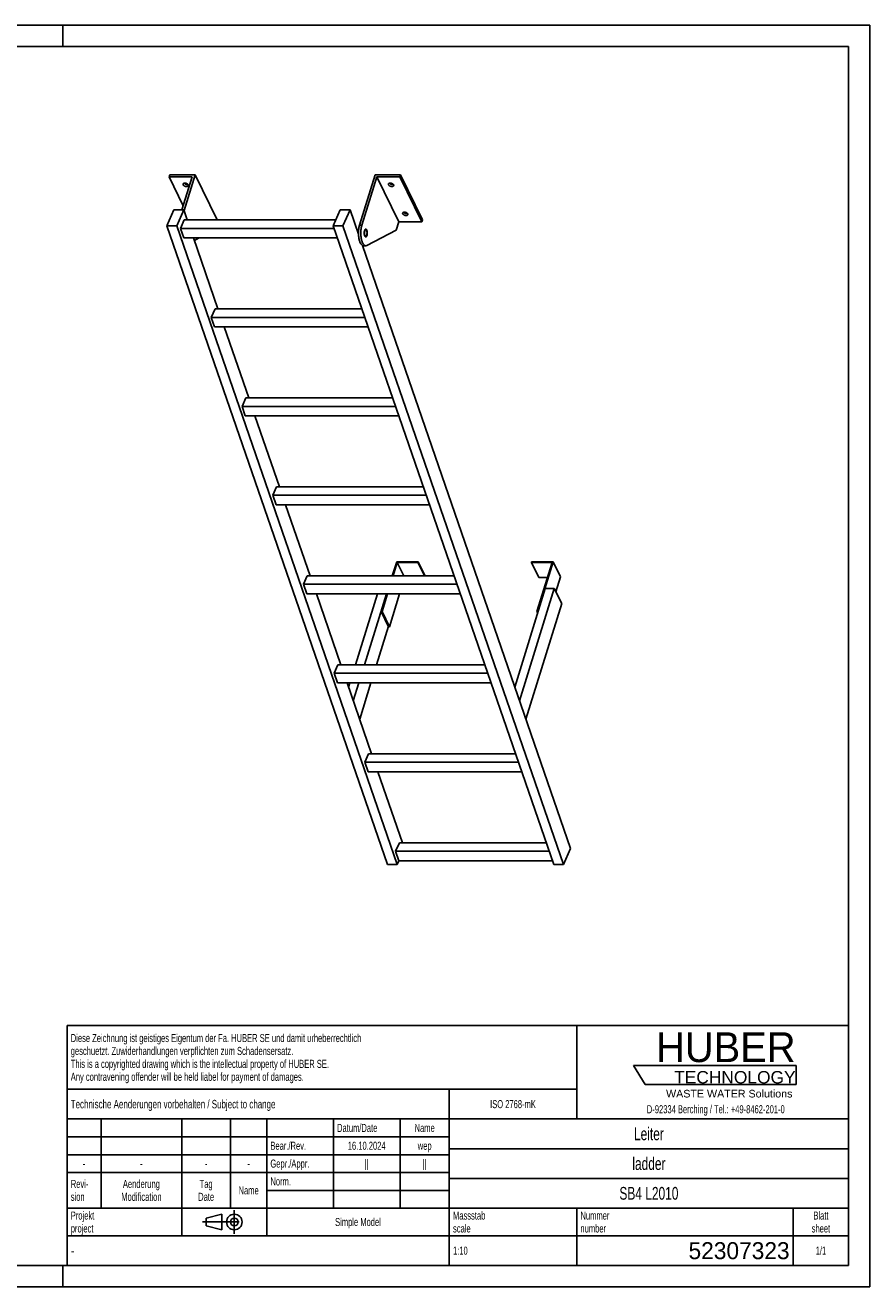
# Model space of a CAD drawing. Header units: millimetres. Extents: x 0 to 4200, y 0 to 2970.
# Tile 2 of 2: x 2212 to 4200, y 0 to 2970. Entities that reach past the tile are written whole.
import ezdxf

# ---------------------------------------------------------------- set-up
doc = ezdxf.new("R2010")
doc.units = ezdxf.units.MM
doc.header["$LTSCALE"] = 231
doc.linetypes.add('CENTER', pattern=[0.6, 0.375, -0.075, 0.075, -0.075])
doc.layers.get('0').update_dxf_attribs({"linetype": 'CONTINUOUS'})
for name, color, linetype in [('005_AXIS', 7, 'CONTINUOUS'), ('HUBER_Logo_BL1', 7, 'CONTINUOUS'), ('HUBER_Logo_BL2', 7, 'CONTINUOUS')]:
    doc.layers.add(name, color=color, linetype=linetype)
doc.styles.get("Standard").update_dxf_attribs({"font": 'txt', "width": 0.7})
doc.styles.add('TEXTSTYLE_2', font='txt')
doc.styles.add('TEXTSTYLE_3', font='arial.ttf')
doc.styles.add('TEXTSTYLE_5', font='txt', dxfattribs={"width": 0.8})
doc.styles.add('TEXTSTYLE_6', font='txt')

# ---------------------------------------------------------------- blocks, each defined once
blk = doc.blocks.new('HUBER_LOGO_BL1', base_point=(3837.5, 503.7))
at = {"layer": 'HUBER_Logo_BL1', "color": 2, "linetype": 'Continuous', "attachment_point": 3, "line_spacing_factor": 0.78}
for s, insert, char_height, width, style in [('HUBER\\P\\fArial;\\H29.25;TECHNOLOGY ', (4025.4, 599.1), 70.2, 387.672, 'TEXTSTYLE_2'), ('WASTE WATER Solutions', (4018, 463.6), 18, 297.033, 'TEXTSTYLE_3')]:
    blk.add_mtext(s, dxfattribs=dict(at, insert=insert, char_height=char_height, width=width, style=style))
at = {"layer": 'HUBER_Logo_BL1', "color": 2, "linetype": 'Continuous', "insert": (3837.5, 427.4), "char_height": 19, "width": 810.893, "attachment_point": 2, "line_spacing_factor": 0.96}
blk.add_mtext('D-92334 Berching / Tel.: +49-8462-201-0', dxfattribs=at)
blk = doc.blocks.new('PROJEKTIONSMETHODE_1_BL3', base_point=(2680, 152.5))
at = {"color": 2, "linetype": 'CENTER'}
for p, q in [((2703.8, 180), (2703.8, 125)), ((2628.7, 152.5), (2731.3, 152.5))]:
    blk.add_line(p, q, dxfattribs=at)
at = {"color": 2, "linetype": 'Continuous'}
for p, q in [((2637.8, 161.7), (2674.5, 170.8)), ((2637.8, 143.3), (2637.8, 161.7)), ((2674.5, 134.2), (2674.5, 170.8)), ((2637.8, 143.3), (2674.5, 134.2))]:
    blk.add_line(p, q, dxfattribs=at)
for radius in [18.3, 9.17]:
    blk.add_circle((2703.8, 152.5), radius, dxfattribs=at)
blk = doc.blocks.new('*T12')
at = {"color": 3, "linetype": 'Continuous'}
for p, q in [((0, 0), (1840, 0)), ((0, 0), (0, -565)), ((1200, 0), (1200, -220)), ((1840, 0), (1840, -565)), ((0, -150), (1200, -150)), ((900, -150), (900, -565)), ((0, -220), (1840, -220)), ((80, -220), (80, -430)), ((270, -220), (270, -495)), ((385, -220), (385, -430)), ((470, -220), (470, -495)), ((627, -220), (627, -430)), ((784, -220), (784, -430)), ((0, -262), (900, -262)), ((900, -290), (1840, -290)), ((0, -304), (900, -304)), ((0, -346), (900, -346)), ((900, -360), (1840, -360)), ((470, -388), (900, -388)), ((0, -430), (1840, -430)), ((1200, -430), (1200, -565)), ((1710, -430), (1710, -565)), ((0, -495), (1840, -495)), ((0, -565), (1840, -565))]:
    blk.add_line(p, q, dxfattribs=at)
at = {"color": 2, "linetype": 'Continuous', "line_spacing_factor": 0.96}
for s, insert, char_height, width, attachment_point in [('Diese Zeichnung ist geistiges Eigentum der Fa. HUBER SE und damit urheberrechtlich \\Pgeschuetzt. Zuwiderhandlungen verpflichten zum Schadensersatz.\\PThis is a copyrighted drawing which is the intellectual property of HUBER SE.\\PAny contravening offender will be held liabel for payment of damages.', (8.75, -19.9), 19, 2214.8571, 1), ('Technische Aenderungen vorbehalten / Subject to change', (8.75, -175), 20, 1524.7619, 1), ('ISO 2768-mK', (1050, -175.5), 19, 332.9524, 2), ('Datum/Date', (635.75, -231.5), 19, 292.2381, 1), ('Name', (842, -231.5), 19, 126.6667, 2), ('Leiter', (1370, -240), 30, 240, 2), ('Bear./Rev.', (478.75, -273.5), 19, 272.3333, 1), ('16.10.2024', (705.5, -273.5), 19, 273.2381, 2), ('wep', (842, -273.5), 19, 99.5238, 2), ('-', (40, -315.5), 19, 34.381, 2), ('-', (175, -315.5), 19, 34.381, 2), ('-', (327.5, -315.5), 19, 34.381, 2), ('-', (427.5, -315.5), 19, 34.381, 2), ('Gepr./Appr.', (478.75, -315.5), 19, 299.4762, 1), ('||', (705.5, -315.5), 19, 50.6667, 2), ('||', (842, -315.5), 19, 50.6667, 2), ('ladder', (1370, -310), 30, 251.4286, 2), ('Revi-\\Psion', (8.75, -363.3), 19, 138.4286, 1), ('Aenderung\\PModification', (175, -363.3), 19, 303.0952, 2), ('Tag\\PDate', (327.5, -363.3), 19, 117.619, 2), ('Name', (427.5, -378.5), 19, 126.6667, 2), ('Norm. ', (478.75, -357.5), 19, 175.5238, 1), ('SB4 L2010', (1370, -380), 30, 414.2857, 2), ('Projekt\\Pproject', (8.75, -437.8), 19, 183.6667, 1), ('Massstab\\Pscale', (908.75, -437.8), 19, 224.381, 1), ('Nummer\\Pnumber', (1208.75, -437.8), 19, 186.381, 1), ('Blatt\\Psheet', (1775, -437.8), 19, 137.5238, 2), ('Simple Model', (685, -453), 19, 328.4286, 2), ('1:10', (908.75, -520.5), 19, 94.0952, 1), ('1/1', (1775, -520.5), 19, 79.619, 2)]:
    blk.add_mtext(s, dxfattribs=dict(at, insert=insert, char_height=char_height, width=width, attachment_point=attachment_point))
for s, insert, char_height, width, attachment_point, style in [('-', (8.75, -517.5), 25, 18.3333, 1, 'TEXTSTYLE_5'), ('52307323', (1701.25, -510), 40, 586.6667, 3, 'TEXTSTYLE_6')]:
    blk.add_mtext(s, dxfattribs=dict(at, insert=insert, char_height=char_height, width=width, attachment_point=attachment_point, style=style))
blk = doc.blocks.new('HUBER_LOGO_BL2', base_point=(3835.2, 498.5))
at = {"layer": 'HUBER_Logo_BL2', "color": 5, "linetype": 'Continuous'}
for p, q in [((4026.4, 521), (3643.9, 521)), ((3643.9, 521), (3670.9, 476)), ((4026.4, 521), (4026.4, 476)), ((3670.9, 476), (4026.4, 476))]:
    blk.add_line(p, q, dxfattribs=at)

msp = doc.modelspace()

# ---------------------------------------------------------------- linework, layer by layer
at = {"color": 3, "linetype": 'Continuous'}
for p, q in [((4200, 2970), (0, 2970)), ((2300, 2970), (2300, 2920)), ((4200, 2970), (4200, 0)), ((2300, 0), (2300, 50)), ((4200, 0), (0, 0))]:
    msp.add_line(p, q, dxfattribs=at)
at = {"color": 5, "linetype": 'Continuous'}
for p, q in [((4150, 2920), (50, 2920)), ((4150, 50), (4150, 2920)), ((50, 50), (4150, 50))]:
    msp.add_line(p, q, dxfattribs=at)
at = {"color": 7, "linetype": 'Continuous'}
for p, q in [((2585.498, 2533.47), (2611.531, 2617.71)), ((2998.667, 2499.428), (3035.219, 2617.71)), ((2604.552, 2613.01), (2550.209, 2613.01)), ((2604.552, 2613.01), (2580.626, 2535.588)), ((3039.293, 2613.01), (3004.193, 2499.428)), ((3091.15, 2507.337), (3039.293, 2613.01)), ((3093.635, 2613.01), (3039.293, 2613.01)), ((2545.133, 2497.769), (2561.741, 2535.588)), ((2561.741, 2535.588), (2584.767, 2535.588)), ((2584.767, 2535.588), (2568.16, 2497.769)), ((2593.028, 2511.667), (2584.767, 2535.588)), ((2936.584, 2497.769), (2953.191, 2535.588)), ((2953.191, 2535.588), (2976.218, 2535.588)), ((2976.218, 2535.588), (2959.611, 2497.769)), ((2996.201, 2477.721), (2976.218, 2535.588)), ((3064.463, 993.908), (2545.133, 2497.769)), ((2568.16, 2497.769), (2545.133, 2497.769)), ((3087.49, 993.908), (2568.16, 2497.769)), ((2577.26, 2491.763), (2586.001, 2511.667)), ((2942.687, 2511.667), (2586.001, 2511.667)), ((2663.388, 2512.037), (2663.274, 2511.667)), ((3455.914, 993.908), (2936.584, 2497.769)), ((2959.611, 2497.769), (2936.584, 2497.769)), ((3478.941, 993.908), (2959.611, 2497.769)), ((3091.15, 2507.337), (3084.949, 2487.27)), ((3091.15, 2507.337), (3145.492, 2507.337)), ((2585.012, 2469.317), (2577.26, 2491.763)), ((2938.658, 2491.763), (2577.26, 2491.763)), ((2585.012, 2469.317), (2946.41, 2469.317)), ((2665.372, 2302.174), (2607.653, 2469.317)), ((2621.079, 2469.317), (2609.69, 2463.417)), ((3084.949, 2487.27), (3015.654, 2451.372)), ((3495.548, 1031.727), (3005.247, 2451.527)), ((3007.818, 2450.78), (3013.344, 2450.78)), ((2649.605, 2282.27), (2658.346, 2302.174)), ((3004.129, 2302.174), (2658.346, 2302.174)), ((2657.356, 2259.824), (2649.605, 2282.27)), ((3011.003, 2282.27), (2649.605, 2282.27)), ((2657.356, 2259.824), (3018.754, 2259.824)), ((2737.717, 2092.681), (2679.997, 2259.824)), ((2721.949, 2072.777), (2730.69, 2092.681)), ((3076.474, 2092.681), (2730.69, 2092.681)), ((2729.701, 2050.331), (2721.949, 2072.777)), ((3083.347, 2072.777), (2721.949, 2072.777)), ((2729.701, 2050.331), (3091.099, 2050.331)), ((2810.061, 1883.188), (2752.342, 2050.331)), ((2803.035, 1883.188), (2794.294, 1863.283)), ((3148.818, 1883.188), (2803.035, 1883.188)), ((2802.045, 1840.838), (2794.294, 1863.283)), ((3155.692, 1863.283), (2794.294, 1863.283)), ((2802.045, 1840.838), (3163.443, 1840.838)), ((2882.406, 1673.695), (2824.686, 1840.838)), ((3086.116, 1706.914), (3075.851, 1673.695)), ((3077.693, 1673.695), (3087.474, 1705.347)), ((3136.775, 1706.914), (3086.116, 1706.914)), ((3087.474, 1705.347), (3136.291, 1705.347)), ((3087.474, 1705.347), (3103.007, 1673.695)), ((3136.291, 1705.347), (3136.775, 1706.914)), ((3136.291, 1705.347), (3151.823, 1673.695)), ((3136.775, 1706.914), (3153.076, 1673.695)), ((3403.882, 1706.914), (3403.398, 1705.347)), ((3403.398, 1705.347), (3452.214, 1705.347)), ((3403.398, 1705.347), (3420.786, 1669.915)), ((3454.541, 1706.914), (3403.882, 1706.914)), ((3452.214, 1705.347), (3416.389, 1589.415)), ((3418.231, 1589.415), (3454.541, 1706.914)), ((3454.541, 1706.914), (3471.928, 1671.482)), ((2875.379, 1673.695), (2866.638, 1653.79)), ((3221.163, 1673.695), (2875.379, 1673.695)), ((3420.786, 1669.915), (3441.265, 1669.915)), ((3461.104, 1636.456), (3471.928, 1671.482)), ((2874.39, 1631.345), (2866.638, 1653.79)), ((3228.036, 1653.79), (2866.638, 1653.79)), ((3436.096, 1644.248), (3364.28, 1411.849)), ((3457.281, 1644.248), (3375.46, 1379.475)), ((3457.281, 1644.248), (3436.096, 1644.248)), ((3474.668, 1608.816), (3457.281, 1644.248)), ((2874.39, 1631.345), (3235.788, 1631.345)), ((2954.75, 1464.202), (2897.031, 1631.345)), ((3062.764, 1631.345), (3049.806, 1589.415)), ((3051.648, 1589.415), (3064.606, 1631.345)), ((3069.036, 1553.983), (3092.942, 1631.345)), ((3390.414, 1336.17), (3474.668, 1608.816)), ((3049.806, 1589.415), (3051.648, 1589.415)), ((3049.806, 1589.415), (3067.194, 1553.983)), ((3051.648, 1589.415), (3069.036, 1553.983)), ((3416.389, 1589.415), (3418.231, 1589.415)), ((3416.389, 1589.415), (3418.084, 1585.96)), ((3418.231, 1589.415), (3418.796, 1588.263)), ((3067.194, 1553.983), (3069.036, 1553.983)), ((2947.724, 1464.202), (2938.983, 1444.297)), ((3293.507, 1464.202), (2947.724, 1464.202)), ((3300.381, 1444.297), (2938.983, 1444.297)), ((2946.734, 1421.852), (2938.983, 1444.297)), ((2946.734, 1421.852), (3308.132, 1421.852)), ((3027.095, 1254.709), (2969.375, 1421.852)), ((3020.068, 1254.709), (3011.327, 1234.804)), ((3365.852, 1254.709), (3020.068, 1254.709)), ((3372.725, 1234.804), (3011.327, 1234.804)), ((3019.079, 1212.358), (3011.327, 1234.804)), ((3019.079, 1212.358), (3380.477, 1212.358)), ((3099.439, 1045.216), (3041.72, 1212.358)), ((3092.413, 1045.216), (3083.672, 1025.311)), ((3438.196, 1045.216), (3092.413, 1045.216)), ((3445.07, 1025.311), (3083.672, 1025.311)), ((3091.423, 1002.865), (3083.672, 1025.311)), ((3495.548, 1031.727), (3478.941, 993.908)), ((3087.49, 993.908), (3064.463, 993.908)), ((3091.423, 1002.865), (3087.49, 993.908)), ((3091.423, 1002.865), (3452.821, 1002.865)), ((3478.941, 993.908), (3455.914, 993.908))]:
    msp.add_line(p, q, dxfattribs=at)
at = {"color": 9, "linetype": 'Continuous'}
msp.add_line((2998.667, 2499.428), (3004.193, 2499.428), dxfattribs=at)
at = {"color": 7, "linetype": 'Continuous'}
for points, knots in [([(2998.667, 2499.428), (2997.937, 2497.067), (2996.822, 2491.978), (2996.055, 2484.018), (2996.148, 2475.813), (2996.951, 2469.127), (2998.046, 2464.162), (2999.034, 2460.853), (3000.191, 2457.927), (3001.494, 2455.439), (3002.923, 2453.433), (3004.46, 2451.942), (3006.097, 2451.002), (3007.265, 2450.78), (3007.818, 2450.78)], [0, 0, 0, 0, 0.1393862, 0.29277846, 0.4502733, 0.60148397, 0.67169737, 0.73686463, 0.7961308, 0.84889738, 0.89493071, 0.93453672, 0.96882886, 1, 1, 1, 1]), ([(3004.193, 2499.428), (3003.463, 2497.067), (3002.349, 2491.978), (3001.582, 2484.018), (3001.674, 2475.813), (3002.477, 2469.127), (3003.572, 2464.162), (3004.561, 2460.853), (3005.717, 2457.927), (3007.021, 2455.439), (3008.449, 2453.433), (3009.987, 2451.942), (3011.623, 2451.002), (3012.792, 2450.78), (3013.344, 2450.78)], [0, 0, 0, 0, 0.1393862, 0.29277846, 0.4502733, 0.60148397, 0.67169737, 0.73686463, 0.7961308, 0.84889738, 0.89493071, 0.93453672, 0.96882886, 1, 1, 1, 1]), ([(3013.344, 2450.78), (3013.734, 2450.78), (3014.538, 2450.885), (3015.29, 2451.183), (3015.654, 2451.372)], [0, 0, 0, 0, 0.48713268, 1, 1, 1, 1])]:
    msp.add_open_spline(points, degree=3, knots=knots, dxfattribs=at)
at = {"layer": '005_AXIS', "color": 7, "linetype": 'Continuous'}
for p, q in [((2551.662, 2617.71), (2550.209, 2613.01)), ((2611.531, 2617.71), (2551.662, 2617.71)), ((2663.388, 2512.037), (2611.531, 2617.71)), ((3095.088, 2617.71), (3035.219, 2617.71)), ((3095.088, 2617.71), (3093.635, 2613.01)), ((3146.945, 2512.037), (3095.088, 2617.71)), ((2550.209, 2613.01), (2583.554, 2545.061)), ((3145.492, 2507.337), (3093.635, 2613.01)), ((3146.945, 2512.037), (3145.492, 2507.337)), ((2996.511, 2488.28), (2992.555, 2488.28)), ((3013.344, 2488.28), (3011.241, 2488.28)), ((3013.344, 2473.28), (3011.241, 2473.28)), ((3040.658, 1631.345), (2989.007, 1464.202)), ((3061.843, 1631.345), (3010.192, 1464.202)), ((3038.528, 1464.202), (3066.629, 1555.135)), ((2975.92, 1421.852), (2972.829, 1411.849)), ((2997.104, 1421.852), (2984.009, 1379.475)), ((2998.963, 1336.17), (3025.441, 1421.852))]:
    msp.add_line(p, q, dxfattribs=at)
for points, knots in [([(2583.308, 2594.362), (2583.156, 2594.672), (2582.943, 2595.307), (2582.993, 2595.984), (2583.085, 2596.281)], [0, 0, 0, 0, 0.5259898, 1, 1, 1, 1]), ([(2583.085, 2596.281), (2583.146, 2596.478), (2583.332, 2596.867), (2583.775, 2597.365), (2584.366, 2597.776), (2585.371, 2598.213), (2586.9, 2598.465), (2588.887, 2598.339), (2590.917, 2597.812), (2592.783, 2596.935), (2594.298, 2595.8), (2595.042, 2594.85), (2595.282, 2594.362)], [0, 0, 0, 0, 0.04317928, 0.08863394, 0.13810721, 0.19258206, 0.31675069, 0.45771902, 0.606659, 0.752863, 0.88624343, 1, 1, 1, 1]), ([(2595.505, 2592.443), (2595.444, 2592.246), (2595.258, 2591.857), (2594.815, 2591.359), (2594.224, 2590.948), (2593.219, 2590.511), (2591.69, 2590.259), (2589.703, 2590.385), (2587.673, 2590.912), (2585.807, 2591.789), (2584.292, 2592.924), (2583.548, 2593.874), (2583.308, 2594.362)], [0, 0, 0, 0, 0.04317928, 0.08863394, 0.13810721, 0.19258206, 0.31675069, 0.45771902, 0.606659, 0.752863, 0.88624343, 1, 1, 1, 1]), ([(2594.677, 2595.27), (2593.91, 2595.053), (2592.186, 2594.927), (2589.616, 2595.408), (2587.224, 2596.461), (2585.872, 2597.539), (2585.362, 2598.15)], [0, 0, 0, 0, 0.23501097, 0.50003303, 0.76503684, 1, 1, 1, 1]), ([(2595.282, 2594.362), (2595.434, 2594.052), (2595.647, 2593.417), (2595.597, 2592.74), (2595.505, 2592.443)], [0, 0, 0, 0, 0.5259898, 1, 1, 1, 1]), ([(3066.865, 2594.362), (3066.713, 2594.672), (3066.5, 2595.307), (3066.55, 2595.984), (3066.642, 2596.281)], [0, 0, 0, 0, 0.5259898, 1, 1, 1, 1]), ([(3066.642, 2596.281), (3066.703, 2596.478), (3066.889, 2596.867), (3067.332, 2597.365), (3067.923, 2597.776), (3068.928, 2598.213), (3070.457, 2598.465), (3072.444, 2598.339), (3074.474, 2597.812), (3076.34, 2596.935), (3077.855, 2595.8), (3078.599, 2594.85), (3078.839, 2594.362)], [0, 0, 0, 0, 0.04317928, 0.08863394, 0.13810721, 0.19258206, 0.31675069, 0.45771902, 0.606659, 0.752863, 0.88624343, 1, 1, 1, 1]), ([(3079.062, 2592.443), (3079.001, 2592.246), (3078.815, 2591.857), (3078.372, 2591.359), (3077.781, 2590.948), (3076.776, 2590.511), (3075.247, 2590.259), (3073.26, 2590.385), (3071.23, 2590.912), (3069.364, 2591.789), (3067.849, 2592.924), (3067.105, 2593.874), (3066.865, 2594.362)], [0, 0, 0, 0, 0.04317928, 0.08863394, 0.13810721, 0.19258206, 0.31675069, 0.45771902, 0.606659, 0.752863, 0.88624343, 1, 1, 1, 1]), ([(3078.234, 2595.27), (3077.467, 2595.053), (3075.743, 2594.927), (3073.173, 2595.408), (3070.781, 2596.461), (3069.429, 2597.539), (3068.919, 2598.15)], [0, 0, 0, 0, 0.23501097, 0.50003303, 0.76503684, 1, 1, 1, 1]), ([(3078.839, 2594.362), (3078.991, 2594.052), (3079.204, 2593.417), (3079.154, 2592.74), (3079.062, 2592.443)], [0, 0, 0, 0, 0.5259898, 1, 1, 1, 1]), ([(3100.42, 2525.985), (3100.268, 2526.295), (3100.055, 2526.93), (3100.104, 2527.607), (3100.196, 2527.904)], [0, 0, 0, 0, 0.5259898, 1, 1, 1, 1]), ([(3100.196, 2527.904), (3100.257, 2528.101), (3100.443, 2528.489), (3100.887, 2528.988), (3101.478, 2529.399), (3102.483, 2529.836), (3104.012, 2530.088), (3105.999, 2529.962), (3108.028, 2529.435), (3109.894, 2528.558), (3111.41, 2527.423), (3112.154, 2526.473), (3112.393, 2525.985)], [0, 0, 0, 0, 0.04317928, 0.08863394, 0.13810721, 0.19258206, 0.31675069, 0.45771902, 0.606659, 0.752863, 0.88624343, 1, 1, 1, 1]), ([(3112.617, 2524.066), (3112.556, 2523.869), (3112.37, 2523.48), (3111.926, 2522.982), (3111.335, 2522.571), (3110.33, 2522.134), (3108.801, 2521.882), (3106.814, 2522.008), (3104.785, 2522.535), (3102.919, 2523.412), (3101.403, 2524.547), (3100.659, 2525.497), (3100.42, 2525.985)], [0, 0, 0, 0, 0.04317928, 0.08863394, 0.13810721, 0.19258206, 0.31675069, 0.45771902, 0.606659, 0.752863, 0.88624343, 1, 1, 1, 1]), ([(3111.788, 2526.893), (3111.022, 2526.676), (3109.297, 2526.55), (3106.728, 2527.031), (3104.336, 2528.084), (3102.984, 2529.162), (3102.474, 2529.773)], [0, 0, 0, 0, 0.23501097, 0.50003303, 0.76503684, 1, 1, 1, 1]), ([(3112.393, 2525.985), (3112.545, 2525.675), (3112.758, 2525.04), (3112.709, 2524.363), (3112.617, 2524.066)], [0, 0, 0, 0, 0.5259898, 1, 1, 1, 1]), ([(3013.344, 2490.03), (3013.156, 2490.03), (3012.754, 2489.944), (3012.201, 2489.59), (3011.688, 2489.035), (3011.017, 2487.971), (3010.363, 2486.213), (3009.875, 2483.752), (3009.689, 2481.019), (3009.821, 2478.265), (3010.26, 2475.741), (3010.779, 2474.199), (3011.105, 2473.534)], [0, 0, 0, 0, 0.03139335, 0.06653603, 0.10789217, 0.15653915, 0.27536244, 0.41788485, 0.57383793, 0.73088447, 0.87653105, 1, 1, 1, 1]), ([(3013.344, 2488.28), (3013.192, 2488.28), (3012.866, 2488.21), (3012.417, 2487.923), (3012.001, 2487.473), (3011.457, 2486.611), (3010.927, 2485.185), (3010.532, 2483.19), (3010.38, 2480.974), (3010.488, 2478.74), (3010.843, 2476.694), (3011.264, 2475.444), (3011.529, 2474.905)], [0, 0, 0, 0, 0.03139335, 0.066536, 0.10789211, 0.15653911, 0.27536242, 0.41788483, 0.57383791, 0.73088448, 0.87653101, 1, 1, 1, 1]), ([(3011.105, 2473.534), (3011.251, 2473.236), (3011.554, 2472.703), (3012.101, 2472.052), (3012.697, 2471.632), (3013.139, 2471.53), (3013.344, 2471.53)], [0, 0, 0, 0, 0.31594771, 0.58208422, 0.80455749, 1, 1, 1, 1]), ([(3011.529, 2474.905), (3011.647, 2474.663), (3011.893, 2474.231), (3012.336, 2473.703), (3012.82, 2473.363), (3013.178, 2473.28), (3013.344, 2473.28)], [0, 0, 0, 0, 0.31594818, 0.58208432, 0.80455751, 1, 1, 1, 1]), ([(3015.583, 2488.025), (3015.437, 2488.323), (3015.134, 2488.856), (3014.587, 2489.507), (3013.991, 2489.927), (3013.549, 2490.03), (3013.344, 2490.03)], [0, 0, 0, 0, 0.31594771, 0.58208422, 0.80455749, 1, 1, 1, 1]), ([(3015.16, 2486.655), (3015.041, 2486.896), (3014.795, 2487.328), (3014.352, 2487.856), (3013.869, 2488.196), (3013.51, 2488.28), (3013.344, 2488.28)], [0, 0, 0, 0, 0.31594818, 0.58208432, 0.80455751, 1, 1, 1, 1]), ([(3013.344, 2471.53), (3013.532, 2471.53), (3013.934, 2471.615), (3014.487, 2471.969), (3015.001, 2472.525), (3015.671, 2473.588), (3016.325, 2475.346), (3016.813, 2477.807), (3017, 2480.54), (3016.867, 2483.295), (3016.429, 2485.819), (3015.91, 2487.361), (3015.583, 2488.025)], [0, 0, 0, 0, 0.03139335, 0.06653603, 0.10789217, 0.15653915, 0.27536244, 0.41788485, 0.57383793, 0.73088447, 0.87653105, 1, 1, 1, 1]), ([(3013.344, 2473.28), (3013.497, 2473.28), (3013.823, 2473.349), (3014.271, 2473.636), (3014.687, 2474.086), (3015.231, 2474.949), (3015.761, 2476.374), (3016.157, 2478.37), (3016.308, 2480.585), (3016.201, 2482.819), (3015.845, 2484.865), (3015.424, 2486.116), (3015.16, 2486.655)], [0, 0, 0, 0, 0.03139335, 0.066536, 0.10789211, 0.15653911, 0.27536242, 0.41788483, 0.57383791, 0.73088448, 0.87653101, 1, 1, 1, 1])]:
    msp.add_open_spline(points, degree=3, knots=knots, dxfattribs=at)

# ---------------------------------------------------------------- block references
msp.add_blockref('*T12', (2310, 615))
at = {"color": 2, "linetype": 'Continuous'}
msp.add_blockref('PROJEKTIONSMETHODE_1_BL3', (2680, 152.5), dxfattribs=at)
at = {"layer": 'HUBER_Logo_BL1'}
msp.add_blockref('HUBER_LOGO_BL1', (3837.497, 503.742), dxfattribs=at)
at = {"layer": 'HUBER_Logo_BL2'}
msp.add_blockref('HUBER_LOGO_BL2', (3835.187, 498.496), dxfattribs=at)

doc.saveas('drawing.dxf')
